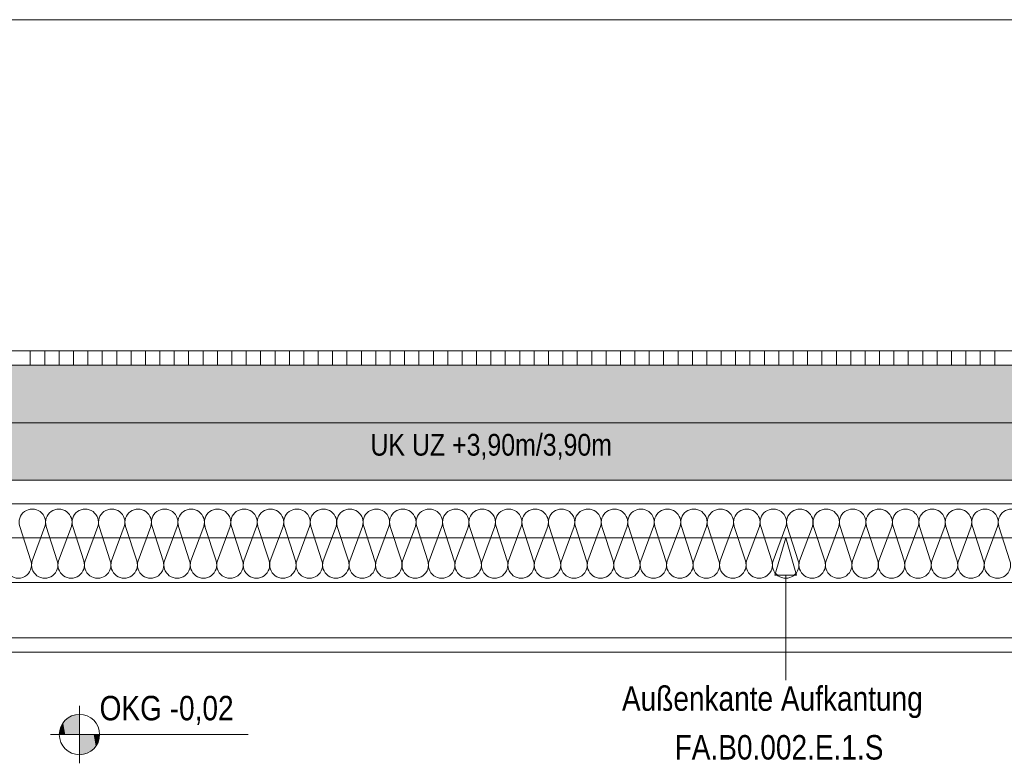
# Model space of a CAD drawing. Extents: x -720 to 300, y 62 to 1162.
# Tile 7 of 256: x -554 to -486, y 200 to 252. Entities that reach past the tile are written whole.
import ezdxf
from ezdxf.lldxf.tags import DXFTag

# ---------------------------------------------------------------- set-up
doc = ezdxf.new("R2010")
doc.units = 0
doc.layers.get('0').update_dxf_attribs({"lineweight": 13})
for name, color, linetype, lineweight, true_color in [('00_Beschriftung UZ', 3, 'Continuous', 35, 0x00ff00), ('30 -33 Aussenwände- 2 nichttragend', 7, 'Continuous', 9, 0x003dff), ('30 -33 Aussenwände- 7 Fassade_ Elemente', 7, 'Continuous', 9, 0x00aacc), ('30 -34 Innenwände- 2 nichttragend', 7, 'Continuous', 18, 0xff7fe6), ('30 -35 Decken- 1 Konstruktion-Träger- Stahlbeton', 7, 'Continuous', 13, 0x33aa00), ('70 -72 Beschriftung- 1 Beschriftung allgemein', 7, 'Continuous', 9, 0xff6633), ('70 -72 Beschriftung- 2 Beschriftung Bauteile', 7, 'Continuous', 9, 0x9999ff), ('70 -76 Bemaßung- 2 Allgemein', 9, 'Continuous', 5, 0x808080), ('iwb_Schraffur_Unterzug', 7, 'Continuous', 5, 0xffffcc)]:
    doc.layers.add(name, color=color, linetype=linetype, lineweight=lineweight, true_color=true_color)
doc.layers.add('70 -71 Achsen- 1 Gebäudeachsen', color=7, linetype='STRICHPUNKT2-A06G93UB8I', lineweight=18)
doc.layers.add('70 -72 Beschriftung- 5 Höhenkoten', color=7, linetype='Continuous', lineweight=15)
doc.styles.get("Standard").update_dxf_attribs({"font": 'ARIALN.TTF'})
tags = doc.linetypes.add('fein_strichliert-A06G93UC8I', pattern=[4, 1, -2, 1]).pattern_tags.tags
tags[8:9] = [DXFTag(74, 4), DXFTag(75, 0), DXFTag(340, '0'), DXFTag(46, 0.0), DXFTag(50, 0.0), DXFTag(44, 0.0), DXFTag(45, 0.0)]
tags[6:7] = [DXFTag(74, 4), DXFTag(75, 0), DXFTag(340, '0'), DXFTag(46, 0.0), DXFTag(50, 0.0), DXFTag(44, 0.0), DXFTag(45, 0.0)]
tags[4:5] = [DXFTag(74, 4), DXFTag(75, 0), DXFTag(340, '0'), DXFTag(46, 0.0), DXFTag(50, 0.0), DXFTag(44, 0.0), DXFTag(45, 0.0)]
tags = doc.linetypes.add('STRICHPUNKT2-A06G93UB8I', pattern=[12.7, 6.35, -3.175, 0, -3.175]).pattern_tags.tags
tags[10:11] = [DXFTag(74, 4), DXFTag(75, 0), DXFTag(340, '0'), DXFTag(46, 0.0), DXFTag(50, 0.0), DXFTag(44, 0.0), DXFTag(45, 0.0)]
tags[8:9] = [DXFTag(74, 4), DXFTag(75, 0), DXFTag(340, '0'), DXFTag(46, 0.0), DXFTag(50, 0.0), DXFTag(44, 0.0), DXFTag(45, 0.0)]
tags[6:7] = [DXFTag(74, 4), DXFTag(75, 0), DXFTag(340, '0'), DXFTag(46, 0.0), DXFTag(50, 0.0), DXFTag(44, 0.0), DXFTag(45, 0.0)]
tags[4:5] = [DXFTag(74, 4), DXFTag(75, 0), DXFTag(340, '0'), DXFTag(46, 0.0), DXFTag(50, 0.0), DXFTag(44, 0.0), DXFTag(45, 0.0)]

# ---------------------------------------------------------------- blocks, each defined once
blk = doc.blocks.new('Referenz-A06G93UD8I')
at = {"layer": '00_Beschriftung UZ', "color": 0, "linetype": 'Continuous', "lineweight": -2, "ltscale": 0.13}
blk.add_solid([(-534.185, 221.242), (-532.853, 223.912), (-531.515, 221.243)], dxfattribs=at)
at = {"layer": '30 -33 Aussenwände- 2 nichttragend', "color": 0, "linetype": 'fein_strichliert-A06G93UC8I', "lineweight": -2, "ltscale": 0.13}
blk.add_line((-554.953, 215.912), (-460.853, 215.912), dxfattribs=at)
at = {"layer": '30 -33 Aussenwände- 7 Fassade_ Elemente', "color": 0, "linetype": 'Continuous', "lineweight": -2, "ltscale": 0.13}
for p, q in [((-461.353, 227.912), (-604.353, 227.912)), ((-604.353, 218.272), (-461.353, 218.272)), ((-554.166, 216.712), (-553.395, 214.312)), ((-553.305, 214.312), (-552.418, 216.712)), ((-552.328, 216.712), (-551.557, 214.312)), ((-551.467, 214.312), (-550.579, 216.712)), ((-550.489, 216.712), (-549.718, 214.312)), ((-549.628, 214.312), (-548.741, 216.712)), ((-548.651, 216.712), (-547.88, 214.312)), ((-547.79, 214.312), (-546.902, 216.712)), ((-546.812, 216.712), (-546.041, 214.312)), ((-545.951, 214.312), (-545.064, 216.712)), ((-544.974, 216.712), (-544.202, 214.312)), ((-544.112, 214.312), (-543.225, 216.712)), ((-543.135, 216.712), (-542.364, 214.312)), ((-542.274, 214.312), (-541.387, 216.712)), ((-541.297, 216.712), (-540.525, 214.312)), ((-540.435, 214.312), (-539.548, 216.712)), ((-539.458, 216.712), (-538.687, 214.312)), ((-538.597, 214.312), (-537.71, 216.712)), ((-537.62, 216.712), (-536.848, 214.312)), ((-536.758, 214.312), (-535.871, 216.712)), ((-535.781, 216.712), (-535.01, 214.312)), ((-534.92, 214.312), (-534.033, 216.712)), ((-533.943, 216.712), (-533.171, 214.312)), ((-533.081, 214.312), (-532.194, 216.712)), ((-532.104, 216.712), (-531.333, 214.312)), ((-531.243, 214.312), (-530.356, 216.712)), ((-530.266, 216.712), (-529.494, 214.312)), ((-529.404, 214.312), (-528.517, 216.712)), ((-528.427, 216.712), (-527.656, 214.312)), ((-527.566, 214.312), (-526.679, 216.712)), ((-526.589, 216.712), (-525.817, 214.312)), ((-525.727, 214.312), (-524.84, 216.712)), ((-524.75, 216.712), (-523.979, 214.312)), ((-523.889, 214.312), (-523.001, 216.712)), ((-522.911, 216.712), (-522.14, 214.312)), ((-522.05, 214.312), (-521.163, 216.712)), ((-521.073, 216.712), (-520.302, 214.312)), ((-520.212, 214.312), (-519.324, 216.712)), ((-519.234, 216.712), (-518.463, 214.312)), ((-518.373, 214.312), (-517.486, 216.712)), ((-517.396, 216.712), (-516.625, 214.312)), ((-516.535, 214.312), (-515.647, 216.712)), ((-515.557, 216.712), (-514.786, 214.312)), ((-514.696, 214.312), (-513.809, 216.712)), ((-513.719, 216.712), (-512.947, 214.312)), ((-512.857, 214.312), (-511.97, 216.712)), ((-511.88, 216.712), (-511.109, 214.312)), ((-511.019, 214.312), (-510.132, 216.712)), ((-510.042, 216.712), (-509.27, 214.312)), ((-509.18, 214.312), (-508.293, 216.712)), ((-508.203, 216.712), (-507.432, 214.312)), ((-507.342, 214.312), (-506.455, 216.712)), ((-506.365, 216.712), (-505.593, 214.312)), ((-505.503, 214.312), (-504.616, 216.712)), ((-504.526, 216.712), (-503.755, 214.312)), ((-503.665, 214.312), (-502.778, 216.712)), ((-502.688, 216.712), (-501.916, 214.312)), ((-501.826, 214.312), (-500.939, 216.712)), ((-500.849, 216.712), (-500.078, 214.312)), ((-499.988, 214.312), (-499.101, 216.712)), ((-499.011, 216.712), (-498.239, 214.312)), ((-498.149, 214.312), (-497.262, 216.712)), ((-497.172, 216.712), (-496.401, 214.312)), ((-496.311, 214.312), (-495.424, 216.712)), ((-495.334, 216.712), (-494.562, 214.312)), ((-494.472, 214.312), (-493.585, 216.712)), ((-493.495, 216.712), (-492.724, 214.312)), ((-492.634, 214.312), (-491.746, 216.712)), ((-491.656, 216.712), (-490.885, 214.312)), ((-490.795, 214.312), (-489.908, 216.712)), ((-489.818, 216.712), (-489.047, 214.312)), ((-488.957, 214.312), (-488.069, 216.712)), ((-487.979, 216.712), (-487.208, 214.312)), ((-487.118, 214.312), (-486.231, 216.712)), ((-486.141, 216.712), (-485.37, 214.312)), ((-456.853, 212.812), (-609.353, 212.812)), ((-603.853, 212.812), (-461.853, 212.812)), ((-461.853, 208.972), (-603.853, 208.972)), ((-607.453, 207.972), (-458.253, 207.972))]:
    blk.add_line(p, q, dxfattribs=at)
for centre, major_axis, end_param in [((-553.292, 216.994), (-0.539, 0.744), 1.254884), ((-553.292, 216.994), (0.539, 0.744), 1.254884), ((-553.292, 216.994), (0.874, -0.282), 1.254884), ((-551.454, 216.994), (0.874, -0.282), 3.764652), ((-551.454, 216.994), (-0.539, 0.744), 1.254884), ((-551.454, 216.994), (0.539, 0.744), 1.254884), ((-551.454, 216.994), (0.874, -0.282), 1.254884), ((-549.615, 216.994), (0.874, -0.282), 3.764652), ((-549.615, 216.994), (-0.539, 0.744), 1.254884), ((-549.615, 216.994), (0.539, 0.744), 1.254884), ((-549.615, 216.994), (0.874, -0.282), 1.254884), ((-547.777, 216.994), (0.874, -0.282), 3.764652), ((-545.938, 216.994), (0.874, -0.282), 3.764652), ((-544.1, 216.994), (0.874, -0.282), 3.764652), ((-542.261, 216.994), (0.874, -0.282), 3.764652), ((-540.422, 216.994), (0.874, -0.282), 3.764652), ((-538.584, 216.994), (0.874, -0.282), 3.764652), ((-536.745, 216.994), (0.874, -0.282), 3.764652), ((-534.907, 216.994), (0.874, -0.282), 3.764652), ((-533.068, 216.994), (0.874, -0.282), 3.764652), ((-531.23, 216.994), (0.874, -0.282), 3.764652), ((-529.391, 216.994), (0.874, -0.282), 3.764652), ((-527.553, 216.994), (0.874, -0.282), 3.764652), ((-525.714, 216.994), (0.874, -0.282), 3.764652), ((-523.876, 216.994), (0.874, -0.282), 3.764652), ((-522.037, 216.994), (0.874, -0.282), 3.764652), ((-520.199, 216.994), (0.874, -0.282), 3.764652), ((-518.36, 216.994), (0.874, -0.282), 3.764652), ((-516.522, 216.994), (0.874, -0.282), 3.764652), ((-514.683, 216.994), (0.874, -0.282), 3.764652), ((-512.845, 216.994), (0.874, -0.282), 3.764652), ((-511.006, 216.994), (0.874, -0.282), 3.764652), ((-509.167, 216.994), (0.874, -0.282), 3.764652), ((-507.329, 216.994), (0.874, -0.282), 3.764652), ((-505.49, 216.994), (0.874, -0.282), 3.764652), ((-503.652, 216.994), (0.874, -0.282), 3.764652), ((-501.813, 216.994), (0.874, -0.282), 3.764652), ((-499.975, 216.994), (0.874, -0.282), 3.764652), ((-498.136, 216.994), (0.874, -0.282), 3.764652), ((-496.298, 216.994), (0.874, -0.282), 3.764652), ((-494.459, 216.994), (0.874, -0.282), 3.764652), ((-492.621, 216.994), (0.874, -0.282), 3.764652), ((-490.782, 216.994), (0.874, -0.282), 3.764652), ((-488.944, 216.994), (0.874, -0.282), 3.764652), ((-487.105, 216.994), (0.874, -0.282), 3.764652), ((-485.267, 216.994), (0.874, -0.282), 3.764652), ((-554.269, 214.03), (-0.684, -0.614), 2.721951), ((-552.431, 214.03), (-0.874, 0.282), 3.765224), ((-552.431, 214.03), (-0.874, 0.282), 1.255075), ((-552.431, 214.03), (0.539, -0.744), 1.255075), ((-550.592, 214.03), (-0.874, 0.282), 3.765224), ((-550.592, 214.03), (-0.874, 0.282), 1.255075), ((-550.592, 214.03), (0.539, -0.744), 1.255075), ((-548.754, 214.03), (-0.874, 0.282), 3.765224), ((-546.915, 214.03), (-0.874, 0.282), 3.765224), ((-545.077, 214.03), (-0.874, 0.282), 3.765224), ((-543.238, 214.03), (-0.874, 0.282), 3.765224), ((-541.4, 214.03), (-0.874, 0.282), 3.765224), ((-539.561, 214.03), (-0.874, 0.282), 3.765224), ((-537.723, 214.03), (-0.874, 0.282), 3.765224), ((-535.884, 214.03), (-0.874, 0.282), 3.765224), ((-534.046, 214.03), (-0.874, 0.282), 3.765224), ((-532.207, 214.03), (-0.874, 0.282), 3.765224), ((-530.369, 214.03), (-0.874, 0.282), 3.765224), ((-528.53, 214.03), (-0.874, 0.282), 3.765224), ((-526.691, 214.03), (-0.874, 0.282), 3.765224), ((-524.853, 214.03), (-0.874, 0.282), 3.765224), ((-523.014, 214.03), (-0.874, 0.282), 3.765224), ((-521.176, 214.03), (-0.874, 0.282), 3.765224), ((-519.337, 214.03), (-0.874, 0.282), 3.765224), ((-517.499, 214.03), (-0.874, 0.282), 3.765224), ((-515.66, 214.03), (-0.874, 0.282), 3.765224), ((-513.822, 214.03), (-0.874, 0.282), 3.765224), ((-511.983, 214.03), (-0.874, 0.282), 3.765224), ((-510.145, 214.03), (-0.874, 0.282), 3.765224), ((-508.306, 214.03), (-0.874, 0.282), 3.765224), ((-506.468, 214.03), (-0.874, 0.282), 3.765224), ((-504.629, 214.03), (-0.874, 0.282), 3.765224), ((-502.791, 214.03), (-0.874, 0.282), 3.765224), ((-500.952, 214.03), (-0.874, 0.282), 3.765224), ((-499.114, 214.03), (-0.874, 0.282), 3.765224), ((-497.275, 214.03), (-0.874, 0.282), 3.765224), ((-495.436, 214.03), (-0.874, 0.282), 3.765224), ((-493.598, 214.03), (-0.874, 0.282), 3.765224), ((-491.759, 214.03), (-0.874, 0.282), 3.765224), ((-489.921, 214.03), (-0.874, 0.282), 3.765224), ((-488.082, 214.03), (-0.874, 0.282), 3.765224), ((-486.244, 214.03), (-0.874, 0.282), 3.765224), ((-552.431, 214.03), (-0.539, -0.744), 1.255075), ((-550.592, 214.03), (-0.539, -0.744), 1.255075)]:
    blk.add_ellipse(centre, major_axis=major_axis, ratio=1, start_param=0, end_param=end_param, dxfattribs=at)
at = {"layer": '30 -34 Innenwände- 2 nichttragend', "color": 0, "lineweight": -2}
for p, q in [((-299.353, 228.912), (-554.953, 228.912)), ((-553.433, 228.912), (-553.433, 227.912)), ((-552.433, 228.912), (-552.433, 227.912)), ((-551.433, 228.912), (-551.433, 227.912)), ((-550.433, 228.912), (-550.433, 227.912)), ((-549.433, 228.912), (-549.433, 227.912)), ((-548.433, 228.912), (-548.433, 227.912)), ((-547.433, 228.912), (-547.433, 227.912)), ((-546.433, 228.912), (-546.433, 227.912)), ((-545.433, 228.912), (-545.433, 227.912)), ((-544.433, 228.912), (-544.433, 227.912)), ((-543.433, 228.912), (-543.433, 227.912)), ((-542.433, 228.912), (-542.433, 227.912)), ((-541.433, 228.912), (-541.433, 227.912)), ((-540.433, 228.912), (-540.433, 227.912)), ((-539.433, 228.912), (-539.433, 227.912)), ((-538.433, 228.912), (-538.433, 227.912)), ((-537.433, 228.912), (-537.433, 227.912)), ((-536.433, 228.912), (-536.433, 227.912)), ((-535.433, 228.912), (-535.433, 227.912)), ((-534.433, 228.912), (-534.433, 227.912)), ((-533.433, 228.912), (-533.433, 227.912)), ((-532.433, 228.912), (-532.433, 227.912)), ((-531.433, 228.912), (-531.433, 227.912)), ((-530.433, 228.912), (-530.433, 227.912)), ((-529.433, 228.912), (-529.433, 227.912)), ((-528.433, 228.912), (-528.433, 227.912)), ((-527.433, 228.912), (-527.433, 227.912)), ((-526.433, 228.912), (-526.433, 227.912)), ((-525.433, 228.912), (-525.433, 227.912)), ((-524.433, 228.912), (-524.433, 227.912)), ((-523.433, 228.912), (-523.433, 227.912)), ((-522.433, 228.912), (-522.433, 227.912)), ((-521.433, 228.912), (-521.433, 227.912)), ((-520.433, 228.912), (-520.433, 227.912)), ((-519.433, 228.912), (-519.433, 227.912)), ((-518.433, 228.912), (-518.433, 227.912)), ((-517.433, 228.912), (-517.433, 227.912)), ((-516.433, 228.912), (-516.433, 227.912)), ((-515.433, 228.912), (-515.433, 227.912)), ((-514.433, 228.912), (-514.433, 227.912)), ((-513.433, 228.912), (-513.433, 227.912)), ((-512.433, 228.912), (-512.433, 227.912)), ((-511.433, 228.912), (-511.433, 227.912)), ((-510.433, 228.912), (-510.433, 227.912)), ((-509.433, 228.912), (-509.433, 227.912)), ((-508.433, 228.912), (-508.433, 227.912)), ((-507.433, 228.912), (-507.433, 227.912)), ((-506.433, 228.912), (-506.433, 227.912)), ((-505.433, 228.912), (-505.433, 227.912)), ((-504.433, 228.912), (-504.433, 227.912)), ((-503.433, 228.912), (-503.433, 227.912)), ((-502.433, 228.912), (-502.433, 227.912)), ((-501.433, 228.912), (-501.433, 227.912)), ((-500.433, 228.912), (-500.433, 227.912)), ((-499.433, 228.912), (-499.433, 227.912)), ((-498.433, 228.912), (-498.433, 227.912)), ((-497.433, 228.912), (-497.433, 227.912)), ((-496.433, 228.912), (-496.433, 227.912)), ((-495.433, 228.912), (-495.433, 227.912)), ((-494.433, 228.912), (-494.433, 227.912)), ((-493.433, 228.912), (-493.433, 227.912)), ((-492.433, 228.912), (-492.433, 227.912)), ((-491.433, 228.912), (-491.433, 227.912)), ((-490.433, 228.912), (-490.433, 227.912)), ((-489.433, 228.912), (-489.433, 227.912)), ((-488.433, 228.912), (-488.433, 227.912)), ((-487.433, 228.912), (-487.433, 227.912)), ((-486.433, 228.912), (-486.433, 227.912)), ((-299.353, 227.912), (-554.953, 227.912))]:
    blk.add_line(p, q, dxfattribs=at)
at = {"layer": '30 -34 Innenwände- 2 nichttragend', "color": 0, "linetype": 'Continuous', "lineweight": -2, "ltscale": 0.13}
for p, q in [((-299.353, 228.912), (-554.953, 228.912)), ((-299.353, 227.912), (-554.953, 227.912))]:
    blk.add_line(p, q, dxfattribs=at)
at = {"layer": '30 -35 Decken- 1 Konstruktion-Träger- Stahlbeton', "color": 0, "linetype": 'fein_strichliert-A06G93UC8I', "lineweight": -2, "ltscale": 0.13}
for p, q in [((76.456, 223.912), (-604.853, 223.912)), ((76.456, 215.912), (-604.853, 215.912))]:
    blk.add_line(p, q, dxfattribs=at)
at = {"layer": '70 -71 Achsen- 1 Gebäudeachsen', "color": 0, "linetype": 'STRICHPUNKT2-A06G93UB8I', "lineweight": -2, "ltscale": 0.13}
blk.add_line((-682.362, 219.912), (76.456, 219.912), dxfattribs=at)
at = {"layer": '70 -72 Beschriftung- 2 Beschriftung Bauteile', "color": 0, "lineweight": -2}
for p, q in [((-501.702, 213.314), (-500.952, 215.912)), ((-500.952, 215.912), (-500.202, 213.314)), ((-500.202, 213.314), (-501.702, 213.314))]:
    blk.add_line(p, q, dxfattribs=at)
at = {"layer": '70 -72 Beschriftung- 2 Beschriftung Bauteile', "color": 0, "linetype": 'Continuous', "lineweight": -2, "ltscale": 0.13}
blk.add_line((-500.952, 213.314), (-500.952, 206.034), dxfattribs=at)
at = {"layer": '70 -72 Beschriftung- 5 Höhenkoten', "color": 0, "linetype": 'Continuous', "lineweight": -2, "ltscale": 0.13}
for p, q in [((-550.02, 200.253), (-550.02, 204.253)), ((-550.02, 203.653), (-550.02, 202.253)), ((-550.02, 202.253), (-550.02, 203.653)), ((-552.02, 202.253), (-538.309, 202.253)), ((-550.02, 202.253), (-551.42, 202.253)), ((-551.42, 202.253), (-550.02, 202.253)), ((-548.62, 202.253), (-550.02, 202.253)), ((-550.02, 202.253), (-550.02, 200.853)), ((-550.02, 202.253), (-548.62, 202.253)), ((-550.02, 200.853), (-550.02, 202.253))]:
    blk.add_line(p, q, dxfattribs=at)
for major_axis in [(0, 1.4), (1.4, 0), (-1.4, 0), (0, -1.4)]:
    blk.add_ellipse((-550.02, 202.253), major_axis=major_axis, ratio=1, start_param=0, end_param=1.570796, dxfattribs=at)
at = {"layer": '70 -72 Beschriftung- 5 Höhenkoten', "color": 0, "lineweight": -2}
for points in [[(-551.01, 202.253), (-551.152, 203.076), (-551.01, 203.243)], [(-550.843, 202.253), (-551.01, 203.243), (-550.843, 203.386)], [(-551.01, 202.253), (-551.01, 203.243), (-550.843, 202.253)], [(-550.655, 202.253), (-550.843, 203.386), (-550.655, 203.5)], [(-550.843, 202.253), (-550.843, 203.386), (-550.655, 202.253)], [(-550.452, 202.253), (-550.655, 203.5), (-550.452, 203.584)], [(-550.655, 202.253), (-550.655, 203.5), (-550.452, 202.253)], [(-550.239, 202.253), (-550.452, 203.584), (-550.239, 203.636)], [(-550.452, 202.253), (-550.452, 203.584), (-550.239, 202.253)], [(-550.02, 202.253), (-550.239, 203.636), (-550.02, 203.653)], [(-550.239, 202.253), (-550.239, 203.636), (-550.02, 202.253)], [(-551.351, 202.253), (-551.403, 202.472), (-551.351, 202.686)], [(-551.267, 202.253), (-551.351, 202.686), (-551.267, 202.889)], [(-551.351, 202.253), (-551.351, 202.686), (-551.267, 202.253)], [(-551.152, 202.253), (-551.267, 202.889), (-551.152, 203.076)], [(-551.267, 202.253), (-551.267, 202.889), (-551.152, 202.253)], [(-551.152, 202.253), (-551.152, 203.076), (-551.01, 202.253)], [(-551.403, 202.253), (-551.42, 202.253), (-551.403, 202.472)], [(-551.403, 202.253), (-551.403, 202.472), (-551.351, 202.253)], [(-550.02, 200.853), (-550.02, 202.253), (-549.801, 200.87)], [(-549.801, 200.87), (-550.02, 202.253), (-549.801, 202.253)], [(-549.801, 200.87), (-549.801, 202.253), (-549.587, 200.921)], [(-549.587, 200.921), (-549.801, 202.253), (-549.587, 202.253)], [(-549.587, 200.921), (-549.587, 202.253), (-549.384, 201.006)], [(-549.384, 201.006), (-549.587, 202.253), (-549.384, 202.253)], [(-549.384, 201.006), (-549.384, 202.253), (-549.197, 201.12)], [(-549.197, 201.12), (-549.384, 202.253), (-549.197, 202.253)], [(-549.197, 201.12), (-549.197, 202.253), (-549.03, 201.263)], [(-549.03, 201.263), (-549.197, 202.253), (-549.03, 202.253)], [(-549.03, 201.263), (-549.03, 202.253), (-548.887, 201.43)], [(-548.887, 201.43), (-549.03, 202.253), (-548.887, 202.253)], [(-548.887, 201.43), (-548.887, 202.253), (-548.772, 201.617)], [(-548.772, 201.617), (-548.887, 202.253), (-548.772, 202.253)], [(-548.772, 201.617), (-548.772, 202.253), (-548.688, 201.82)], [(-548.688, 201.82), (-548.772, 202.253), (-548.688, 202.253)], [(-548.688, 201.82), (-548.688, 202.253), (-548.637, 202.034)], [(-548.637, 202.034), (-548.688, 202.253), (-548.637, 202.253)], [(-548.637, 202.034), (-548.637, 202.253), (-548.62, 202.253)]]:
    blk.add_solid(points, dxfattribs=at)
at = {"layer": '70 -76 Bemaßung- 2 Allgemein', "color": 0, "linetype": 'Continuous', "lineweight": -2, "ltscale": 0.13}
blk.add_line((76.456, 251.912), (-602.791, 251.912), dxfattribs=at)
at = {"layer": '00_Beschriftung UZ', "color": 0, "linetype": 'ByBlock', "lineweight": -2, "ltscale": 0.13, "insert": (-529.801, 223.137), "char_height": 1.51033, "attachment_point": 1}
blk.add_mtext('{\\fArial Narrow;UK UZ +3,90m/3,90m}', dxfattribs=at)
at = {"layer": '70 -72 Beschriftung- 1 Beschriftung allgemein', "color": 0, "linetype": 'Continuous', "lineweight": -2, "ltscale": 0.13, "insert": (-508.669, 202.214), "char_height": 1.7, "attachment_point": 1}
blk.add_mtext('{\\fArial Narrow;FA.B0.002.E.1.S}', dxfattribs=at)
at = {"layer": '70 -72 Beschriftung- 2 Beschriftung Bauteile', "color": 0, "linetype": 'Continuous', "lineweight": -2, "ltscale": 0.13, "insert": (-512.329, 205.601), "char_height": 1.7, "attachment_point": 1}
blk.add_mtext('{\\fArial Narrow;Außenkante Aufkantung}', dxfattribs=at)
at = {"layer": '70 -72 Beschriftung- 5 Höhenkoten', "color": 0, "linetype": 'Continuous', "lineweight": -2, "ltscale": 0.13, "insert": (-548.62, 204.938), "char_height": 1.7, "attachment_point": 1}
blk.add_mtext('{\\fArial Narrow;OKG -0,02}', dxfattribs=at)
blk = doc.blocks.new('Referenz-A06G93UF8I')
at = {"layer": 'iwb_Schraffur_Unterzug', "linetype": 'Continuous', "ltscale": 0.13}
for points in [[(-604.352, 223.912), (-604.352, 227.912), (76.456, 227.912)], [(-604.352, 223.912), (76.456, 227.912), (76.456, 226.167)], [(-604.352, 223.912), (76.456, 226.167), (76.456, 221.657)], [(-604.352, 223.912), (76.456, 221.657), (76.456, 219.912)], [(-604.352, 223.912), (76.456, 219.912), (-604.352, 219.912)]]:
    blk.add_solid(points, dxfattribs=at)

msp = doc.modelspace()

# ---------------------------------------------------------------- block references
at = {"color": 8, "lineweight": 13, "ltscale": 0.13, "true_color": 0x808080}
msp.add_blockref('Referenz-A06G93UD8I', (0, 0), dxfattribs=at)
at = {"color": 8, "lineweight": 25, "ltscale": 0.25, "true_color": 0x808080}
msp.add_blockref('Referenz-A06G93UF8I', (0, 0), dxfattribs=at)

doc.saveas('drawing.dxf')
